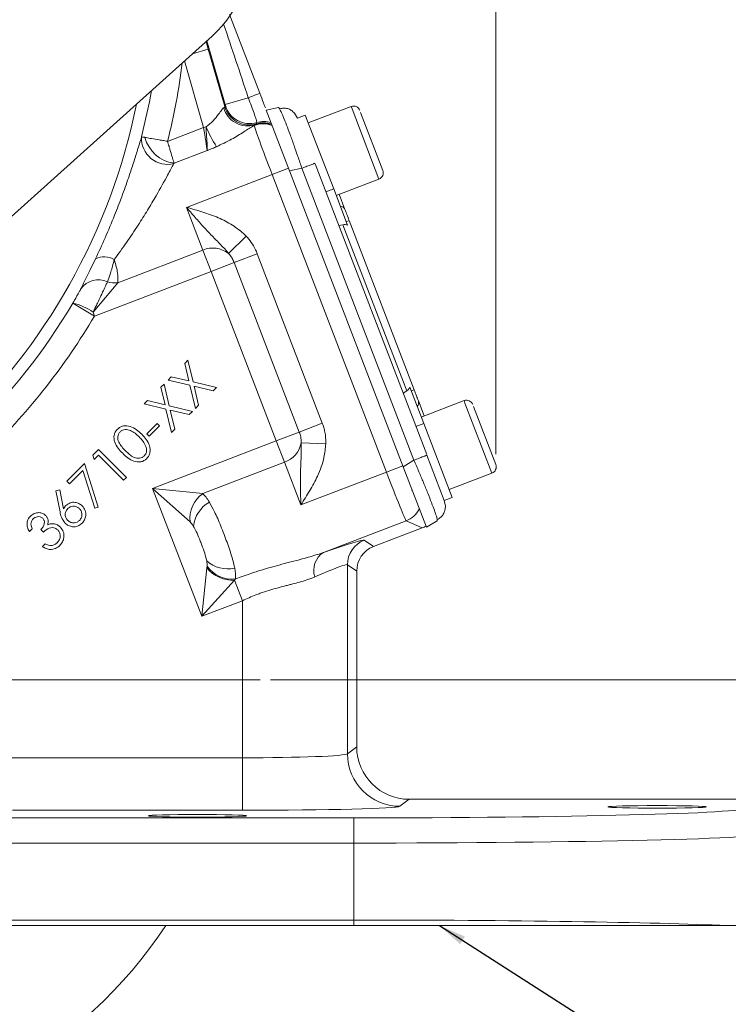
# Model space of a CAD drawing. Header units: inches. Extents: x 0.3 to 33.9, y 0.2 to 21.6.
# Tile 4 of 24: x 8.3 to 11.7, y 4.7 to 9.3. Entities that reach past the tile are written whole.
import ezdxf

# ---------------------------------------------------------------- set-up
doc = ezdxf.new("R2010")
doc.units = ezdxf.units.IN
doc.header["$MEASUREMENT"] = 0
doc.layers.add('SLD-0', color=7, linetype='Continuous', lineweight=15)
doc.styles.add('SLDTEXTSTYLE0', font='TXT', dxfattribs={"width": 0.75})
doc.dimstyles.new('SLDDIMSTYLE0', dxfattribs={"dimtxt": 0.25, "dimasz": 0.13, "dimexe": 0, "dimexo": 0.0625, "dimgap": 0.0625, "dimtad": 0, "dimtih": 1, "dimtoh": 1, "dimrnd": 1e-09, "dimzin": 12, "dimdsep": 46, "dimtxsty": 'SLDTEXTSTYLE0', "dimsah": 1, "dimcen": 0.09, "dimadec": 0, "dimazin": 3, "dimtfac": 1, "dimtofl": 0, "dimtmove": 0, "dimatfit": 3, "dimfxl": 1, "dimfrac": 2, "dimtolj": 1, "dimtzin": 12, "dimarcsym": 0})
doc.dimstyles.new('SLDDIMSTYLE1', dxfattribs={"dimtxt": 0.25, "dimasz": 0.13, "dimexe": 0, "dimexo": 0.0625, "dimgap": 0.0625, "dimtad": 0, "dimtih": 1, "dimtoh": 1, "dimrnd": 1e-09, "dimzin": 12, "dimdsep": 46, "dimtxsty": 'SLDTEXTSTYLE0', "dimsah": 1, "dimcen": 0.09, "dimadec": 0, "dimazin": 3, "dimtfac": 1, "dimtmove": 0, "dimatfit": 0, "dimfxl": 1, "dimfrac": 2, "dimtolj": 1, "dimtzin": 12, "dimarcsym": 0})
doc.dimstyles.new('SLDDIMSTYLE2', dxfattribs={"dimtxt": 0, "dimasz": 0.13, "dimexe": 0, "dimexo": 0.0625, "dimgap": 0, "dimtad": 0, "dimtih": 1, "dimtoh": 1, "dimdec": 0, "dimrnd": 1e-09, "dimzin": 0, "dimdsep": 46, "dimtxsty": 'Standard', "dimsah": 1, "dimcen": 0.09, "dimadec": 0, "dimazin": 0, "dimtfac": 0.13, "dimtdec": 0, "dimtofl": 0, "dimtmove": 0, "dimatfit": 3, "dimfxl": 1, "dimfrac": 2, "dimtolj": 1, "dimtzin": 0, "dimarcsym": 0})

# ---------------------------------------------------------------- blocks, each defined once
blk = doc.blocks.new('_D_1')
at = {"layer": 'SLD-0'}
for p, q in [((10.5999, 7.2701), (10.5999, 14.5406)), ((11.9647, 5.5562), (11.9647, 14.5406)), ((10.8956, 14.4524), (10.8448, 14.4524)), ((10.8448, 14.4524), (10.8448, 14.0555)), ((11.669, 14.4524), (11.7198, 14.4524)), ((11.7198, 14.4524), (11.7198, 14.0555)), ((10.5999, 14.4156), (10.3499, 14.4156)), ((11.9647, 14.4156), (12.2147, 14.4156)), ((10.8448, 14.0555), (10.8956, 14.0555)), ((11.7198, 14.0555), (11.669, 14.0555))]:
    blk.add_line(p, q, dxfattribs=at)
for points in [[(10.5999, 14.4156), (10.4699, 14.4356), (10.4699, 14.3956)], [(11.9647, 14.4156), (12.0947, 14.3956), (12.0947, 14.4356)]]:
    blk.add_solid(points, dxfattribs=at)
at = {"layer": 'SLD-0', "char_height": 0.25, "attachment_point": 1, "style": 'SLDTEXTSTYLE0'}
for s, insert in [('1.36', (10.8575, 14.8254, -1.8466)), ('34.7', (10.959, 14.3778, -1.8466))]:
    blk.add_mtext(s, dxfattribs=dict(at, insert=insert))
blk = doc.blocks.new('_D_2')
at = {"layer": 'SLD-0'}
for p, q in [((7.2431, 8.4799), (7.2431, 14.5406)), ((10.5999, 7.2701), (10.5999, 14.5406)), ((8.5347, 14.4524), (8.4839, 14.4524)), ((8.4839, 14.4524), (8.4839, 14.0555)), ((9.3082, 14.4524), (9.359, 14.4524)), ((9.359, 14.4524), (9.359, 14.0555)), ((7.2431, 14.4156), (8.3951, 14.4156)), ((10.5999, 14.4156), (9.4478, 14.4156)), ((8.4839, 14.0555), (8.5347, 14.0555)), ((9.359, 14.0555), (9.3082, 14.0555))]:
    blk.add_line(p, q, dxfattribs=at)
for points in [[(7.2431, 14.4156), (7.3731, 14.3956), (7.3731, 14.4356)], [(10.5999, 14.4156), (10.4699, 14.4356), (10.4699, 14.3956)]]:
    blk.add_solid(points, dxfattribs=at)
at = {"layer": 'SLD-0', "char_height": 0.25, "attachment_point": 1, "style": 'SLDTEXTSTYLE0'}
for s, insert in [('3.36', (8.4966, 14.8254, -1.8466)), ('85.3', (8.5982, 14.3778, -1.8466))]:
    blk.add_mtext(s, dxfattribs=dict(at, insert=insert))
blk = doc.blocks.new('_D_4')
at = {"layer": 'SLD-0'}
for p, q in [((13.3033, 6.1949), (13.3033, 6.4449)), ((9.5281, 6.1949), (13.4283, 6.1949)), ((12.9166, 5.6467), (12.8658, 5.6467)), ((12.8658, 5.6467), (12.8658, 5.2499)), ((13.69, 5.6467), (13.7408, 5.6467)), ((13.7408, 5.6467), (13.7408, 5.2499)), ((12.8658, 5.2499), (12.9166, 5.2499)), ((13.7408, 5.2499), (13.69, 5.2499)), ((11.9741, 5.0249), (13.4283, 5.0249)), ((13.3033, 5.0249), (13.3033, 4.7749))]:
    blk.add_line(p, q, dxfattribs=at)
for points in [[(13.3033, 6.1949), (13.3233, 6.3249), (13.2833, 6.3249)], [(13.3033, 5.0249), (13.2833, 4.8949), (13.3233, 4.8949)]]:
    blk.add_solid(points, dxfattribs=at)
at = {"layer": 'SLD-0', "char_height": 0.25, "attachment_point": 1, "style": 'SLDTEXTSTYLE0'}
for s, insert in [('1.17', (12.8785, 6.0198, -1.8466)), ('29.7', (12.98, 5.5721, -1.8466))]:
    blk.add_mtext(s, dxfattribs=dict(at, insert=insert))
blk = doc.blocks.new('_D_5')
at = {"layer": 'SLD-0'}
for p, q in [((8.5132, 9.5245), (13.4283, 9.5245)), ((13.3033, 9.5245), (13.3033, 8.2706)), ((12.9166, 7.8965), (12.8658, 7.8965)), ((12.8658, 7.8965), (12.8658, 7.4997)), ((13.69, 7.8965), (13.7408, 7.8965)), ((13.7408, 7.8965), (13.7408, 7.4997)), ((12.8658, 7.4997), (12.9166, 7.4997)), ((13.7408, 7.4997), (13.69, 7.4997)), ((13.3033, 6.1949), (13.3033, 7.4489)), ((9.5281, 6.1949), (13.4283, 6.1949))]:
    blk.add_line(p, q, dxfattribs=at)
for points in [[(13.3033, 9.5245), (13.2833, 9.3945), (13.3233, 9.3945)], [(13.3033, 6.1949), (13.3233, 6.3249), (13.2833, 6.3249)]]:
    blk.add_solid(points, dxfattribs=at)
at = {"layer": 'SLD-0', "char_height": 0.25, "attachment_point": 1, "style": 'SLDTEXTSTYLE0'}
for s, insert in [('3.33', (12.8785, 8.2696, -1.8466)), ('84.6', (12.98, 7.8219, -1.8466))]:
    blk.add_mtext(s, dxfattribs=dict(at, insert=insert))
blk = doc.blocks.new('SW_CENTERMARKSYMBOL_1')
at = {"layer": 'SLD-0', "color": 0}
for p, q in [((0, 0.2), (0, 2.235)), ((0, 0), (0, 0.1)), ((-0.2, 0), (-2.235, 0)), ((0, 0), (-0.1, 0)), ((0, 0), (0, -0.1)), ((0, 0), (0.1, 0)), ((0.2, 0), (2.235, 0)), ((0, -0.2), (0, -2.235))]:
    blk.add_line(p, q, dxfattribs=at)

msp = doc.modelspace()

# ---------------------------------------------------------------- linework, layer by layer
at = {"color": 7, "linetype": 'Continuous', "lineweight": 15}
for p, q in [((9.3328, 9.3628), (9.4769, 8.9875)), ((9.2495, 9.2597), (7.5816, 7.759)), ((9.2318, 9.1973), (9.3103, 8.9238)), ((9.3121, 8.9348), (9.4223, 8.9664)), ((9.3103, 8.9238), (9.3133, 8.93)), ((9.3133, 8.93), (9.3121, 8.9348)), ((9.5075, 8.9077), (9.5662, 8.9192)), ((9.5075, 8.9077), (9.6183, 8.619)), ((9.9113, 8.9246), (9.7078, 8.8464)), ((9.6421, 8.8927), (9.6561, 8.8694)), ((9.6935, 8.8838), (9.6561, 8.8695)), ((9.6935, 8.8838), (9.8286, 8.5318)), ((9.9563, 8.8967), (10.0623, 8.6205)), ((9.0378, 8.7587), (9.2088, 8.8244)), ((9.2212, 8.8279), (9.2088, 8.8244)), ((9.4505, 8.8345), (9.4539, 8.8368)), ((9.4539, 8.8368), (9.4601, 8.842)), ((9.2259, 8.7144), (9.069, 8.6542)), ((9.5359, 8.6005), (9.614, 8.6305)), ((9.6771, 8.6305), (9.6183, 8.619)), ((9.6771, 8.6305), (10.2106, 7.2406)), ((9.74, 8.651), (10.2711, 7.2674)), ((9.5359, 8.6005), (9.1285, 8.4441)), ((10.0796, 7.1841), (9.5359, 8.6005)), ((9.6183, 8.619), (10.1593, 7.2098)), ((9.8404, 8.501), (10.0439, 8.5791)), ((9.8286, 8.5318), (9.7912, 8.5175)), ((9.8286, 8.5318), (9.8947, 8.3595)), ((9.8544, 8.5064), (9.8821, 8.4344)), ((9.2064, 8.2411), (9.1285, 8.4441)), ((9.8524, 8.3582), (9.8727, 8.3618)), ((9.8727, 8.3618), (10.1762, 7.5712)), ((9.8883, 8.3761), (9.9023, 8.3815)), ((9.9023, 8.3815), (10.2114, 7.5764)), ((9.3276, 8.2254), (9.4114, 8.3072)), ((8.801, 8.0855), (9.2064, 8.2411)), ((9.2454, 8.1396), (9.2064, 8.2411)), ((9.355, 8.1817), (9.4645, 8.2237)), ((9.4645, 8.2237), (9.7744, 7.4164)), ((9.355, 8.1817), (9.2454, 8.1396)), ((9.6649, 7.3743), (9.355, 8.1817)), ((9.2454, 8.1396), (8.6898, 7.9263)), ((9.5553, 7.3323), (9.2454, 8.1396)), ((8.801, 8.0855), (8.6836, 7.9453)), ((8.5867, 7.9875), (8.5873, 7.9885)), ((8.5867, 7.9875), (8.6898, 7.9263)), ((8.6836, 7.9453), (8.6898, 7.9263)), ((9.1196, 7.7017), (9.135, 7.7171)), ((9.1394, 7.6177), (9.1196, 7.7017)), ((9.135, 7.7171), (9.1599, 7.613)), ((9.006, 7.5881), (9.0213, 7.6034)), ((9.0213, 7.6034), (9.0462, 7.4993)), ((9.0402, 7.6223), (9.0557, 7.6378)), ((9.1442, 7.5973), (9.0402, 7.6223)), ((9.0557, 7.6378), (9.1394, 7.6177)), ((9.1703, 7.4864), (9.1442, 7.5973)), ((9.1599, 7.613), (9.2706, 7.5867)), ((9.0258, 7.504), (9.006, 7.5881)), ((9.2551, 7.5712), (9.1648, 7.5924)), ((9.1648, 7.5924), (9.1858, 7.5019)), ((9.2706, 7.5867), (9.2551, 7.5712)), ((10.1587, 7.5603), (10.1762, 7.5712)), ((10.191, 7.5876), (10.2572, 7.4153)), ((10.2114, 7.5764), (10.1974, 7.571)), ((8.9265, 7.5086), (8.942, 7.5241)), ((9.0305, 7.4836), (8.9265, 7.5086)), ((8.942, 7.5241), (9.0258, 7.504)), ((9.1858, 7.5019), (9.1703, 7.4864)), ((10.2317, 7.5235), (10.2594, 7.4515)), ((10.4489, 7.5242), (10.2453, 7.4461)), ((9.0566, 7.3727), (9.0305, 7.4836)), ((9.0462, 7.4993), (9.1569, 7.473)), ((9.1414, 7.4575), (9.0511, 7.4787)), ((9.0511, 7.4787), (9.0721, 7.3882)), ((9.1569, 7.473), (9.1414, 7.4575)), ((10.4939, 7.4963), (10.5999, 7.2201)), ((8.9387, 7.3658), (8.9885, 7.4156)), ((8.9885, 7.4156), (8.9995, 7.4046)), ((9.6649, 7.3743), (9.7744, 7.4164)), ((10.2572, 7.4153), (10.2198, 7.4009)), ((10.2572, 7.4153), (10.3923, 7.0633)), ((8.9497, 7.3548), (8.9387, 7.3658)), ((8.9995, 7.4046), (8.9497, 7.3548)), ((9.0721, 7.3882), (9.0566, 7.3727)), ((9.6649, 7.3743), (9.5553, 7.3323)), ((8.9671, 7.1065), (9.5553, 7.3323)), ((9.5943, 7.2308), (9.5553, 7.3323)), ((9.6739, 7.3235), (9.7909, 7.3188)), ((8.6829, 7.265), (8.7091, 7.2912)), ((8.7091, 7.2912), (8.842, 7.1582)), ((8.5586, 7.1407), (8.6429, 7.225)), ((8.6429, 7.225), (8.7081, 7.0176)), ((8.688, 7.244), (8.6829, 7.265)), ((8.7089, 7.2649), (8.688, 7.244)), ((8.8288, 7.145), (8.7089, 7.2649)), ((9.5943, 7.2308), (9.2051, 7.0814)), ((9.6722, 7.0277), (9.5943, 7.2308)), ((10.1593, 7.2098), (10.2106, 7.2406)), ((10.2723, 7.2643), (10.3549, 7.049)), ((8.6349, 7.1919), (8.5712, 7.1281)), ((8.6916, 7.0122), (8.6349, 7.1919)), ((9.6722, 7.0277), (10.0796, 7.1841)), ((10.0796, 7.1841), (10.1577, 7.2141)), ((10.2701, 6.9211), (10.1593, 7.2098)), ((10.3779, 7.1007), (10.5815, 7.1788)), ((8.5712, 7.1281), (8.5586, 7.1407)), ((8.842, 7.1582), (8.8288, 7.145)), ((8.5065, 7.0953), (8.5246, 7.0991)), ((8.5264, 6.9948), (8.5065, 7.0953)), ((8.5246, 7.0991), (8.5431, 7.0088)), ((9.145, 6.9465), (8.9671, 7.1065)), ((9.2009, 6.4974), (8.9671, 7.1065)), ((8.9671, 7.1065), (9.2051, 7.0814)), ((10.1995, 7.0964), (10.2024, 7.0975)), ((10.3549, 7.049), (10.3923, 7.0633)), ((10.3549, 7.049), (10.3601, 7.0223)), ((8.7081, 7.0176), (8.6916, 7.0122)), ((10.1732, 6.9524), (9.7798, 6.8014)), ((10.2499, 6.9183), (10.1732, 6.9524)), ((10.2701, 6.9211), (10.3214, 6.9519)), ((10.3213, 6.9582), (10.3214, 6.9519)), ((8.394, 6.9144), (8.3804, 6.9008)), ((8.4474, 6.8988), (8.4352, 6.9109)), ((10.0182, 6.8294), (10.2499, 6.9183)), ((9.974, 6.8598), (10.0182, 6.8294)), ((8.4425, 6.8299), (8.4555, 6.8429)), ((9.2009, 6.4974), (9.2253, 6.7284)), ((9.2253, 6.7284), (9.2261, 6.7354)), ((9.8938, 6.7432), (9.8938, 5.8429)), ((9.9381, 6.7128), (9.8938, 6.7432)), ((9.9381, 5.876), (9.9381, 6.7128)), ((9.3563, 6.6701), (9.2009, 6.4974)), ((9.3609, 6.6753), (9.3563, 6.6701)), ((9.3563, 6.6701), (9.3941, 6.5716)), ((9.3941, 6.5716), (9.2009, 6.4974)), ((9.3941, 5.8239), (9.3941, 6.5716)), ((9.8938, 5.8429), (9.9381, 5.876)), ((8.1886, 5.8239), (9.3941, 5.8239)), ((9.3941, 5.8239), (9.3941, 5.574)), ((10.188, 5.6262), (10.1436, 5.5929)), ((10.188, 5.6262), (11.8448, 5.6262)), ((4.5714, 5.5376), (9.9247, 5.5376)), ((9.3941, 5.574), (8.3001, 5.574)), ((9.9247, 5.4176), (9.9247, 5.5376)), ((9.9247, 5.4176), (4.5714, 5.4176)), ((9.9247, 5.0514), (9.9247, 5.4176)), ((4.5714, 5.0514), (9.9247, 5.0514)), ((9.9247, 5.0249), (4.5714, 5.0249)), ((9.9247, 5.0249), (9.9247, 5.0514)), ((11.9241, 5.0249), (11.6988, 5.0249))]:
    msp.add_line(p, q, dxfattribs=at)
at = {"color": 8, "linetype": 'Continuous', "lineweight": 15}
for p, q in [((9.3121, 8.9348), (9.2252, 9.2379)), ((9.2318, 9.1973), (9.1559, 9.1755)), ((9.2212, 9.2342), (9.2318, 9.1973)), ((9.2088, 8.8244), (9.1179, 9.1413)), ((9.9157, 8.9131), (9.9113, 8.9246)), ((10.0439, 8.5791), (9.9157, 8.9131)), ((10.4533, 7.5127), (10.4489, 7.5242)), ((10.5815, 7.1788), (10.4533, 7.5127))]:
    msp.add_line(p, q, dxfattribs=at)
at = {"color": 8, "linetype": 'Continuous', "lineweight": 15, "flags": 128}
msp.add_lwpolyline([(8.9142, 8.7795), (8.9519, 8.9471), (8.9619, 9.001)], dxfattribs=at)
at = {"color": 7, "linetype": 'Continuous', "lineweight": 15}
for centre, radius, start, end in [((8.8749, 9.676), 0.56, 311.98, 7.9784), ((0.0139, 33.4588), 26.2373, 291.01358, 291.14151), ((9.4198, 8.9511), 0.1193, 195.7986, 286.6086), ((9.4257, 8.9571), 0.1201, 196.0923, 286.6454), ((9.4287, 8.9632), 0.1201, 196.0923, 286.5435), ((9.9228, 8.8947), 0.032, 21, 111), ((9.8549, 9.0992), 0.6893, 203.1777, 212.0691), ((9.4933, 8.7218), 0.1205, 69.4844, 110.8186), ((9.4933, 8.7233), 0.1201, 69.6509, 109.1429), ((9.4945, 8.727), 0.1201, 71.1323, 106.6575), ((9.4972, 8.733), 0.1201, 73.9766, 106.5561), ((9.0377, 8.7727), 0.1236, 176.8731, 284.0432), ((9.0916, 8.8192), 0.1665, 194.539, 262.1895), ((10.0324, 8.609), 0.032, 291, 21), ((9.8571, 8.4229), 0.0274, 24.5917, 84.2084), ((9.2534, 8.1277), 0.1227, 52.7651, 112.5007), ((8.7359, 8.1161), 0.0929, 58.7294, 116.0355), ((8.7096, 7.9938), 0.1053, 66.3812, 143.1577), ((8.7873, 8.2006), 0.116, 252.1577, 276.7772), ((5.9931, 9.5245), 3.0148, 314.4564, 329.3474), ((8.5218, 7.7136), 0.2826, 55.0682, 76.6024), ((5.9931, 9.5245), 3.1348, 314.4564, 329.3474), ((10.2055, 7.5153), 0.0274, 317.7916, 17.4083), ((10.4603, 7.4943), 0.032, 21, 111), ((9.5533, 7.3464), 0.1227, 289.4993, 349.2349), ((10.57, 7.2087), 0.032, 291, 21), ((9.2907, 6.9624), 0.1465, 125.7516, 186.2484), ((9.3093, 6.9111), 0.1486, 119.1568, 174.4776), ((10.13, 7.0645), 0.1201, 291.0772, 332.4058), ((10.0189, 6.7431), 0.1251, 111.0522, 179.9478), ((9.8356, 6.716), 0.102, 123.1526, 197.8184), ((9.3245, 6.8716), 0.1486, 227.5224, 282.8432), ((9.3458, 6.8228), 0.153, 218.0725, 273.9275), ((9.345, 6.821), 0.1465, 215.7486, 276.2473), ((10.1439, 5.8431), 0.2501, 180.0536, 269.9311), ((7.2431, 6.1949), 2.135, 270.2747, 326.7694)]:
    msp.add_arc(centre, radius, start, end, dxfattribs=at)
at = {"color": 8, "linetype": 'Continuous', "lineweight": 15}
for radius, start, end in [(3.1396, 345.8817, 352.8264), (2.9561, 207.4357, 348.5212)]:
    msp.add_arc((5.9931, 9.5245), radius, start, end, dxfattribs=at)
msp.add_ellipse((9.4876, 8.758), major_axis=(-0.8719, 2.6055), ratio=0.001529, start_param=4.791942, end_param=4.92814, dxfattribs=at)
at = {"color": 7, "linetype": 'Continuous', "lineweight": 15}
for centre, major_axis, ratio, start_param, end_param in [((9.196, 8.869), (0.1142, 0.0552), 0.066735, 5.948058, 6.236783), ((9.2006, 8.8212), (-0.0243, 0.1246), 0.068016, 3.669468, 4.724347), ((9.5401, 8.6021), (-0.0896, 0.2334), 0.018159, 0.088281, 1.570796), ((9.2942, 8.6933), (1.6238, 3.4426), 0.022792, 4.766336, 4.768116), ((9.8821, 8.317), (-0.0164, 0.0428), 0.916331, 5.584963, 6.108652), ((10.1532, 7.6107), (-0.0164, 0.0428), 0.916331, 3.316126, 3.839815), ((10.0838, 7.1857), (-0.0896, 0.2334), 0.018159, 1.570796, 3.106686), ((10.2067, 7.0304), (0.1098, -0.0489), 0.998783, 5.498396, 5.665141), ((9.3493, 6.6192), (0.625, 0.2402), 0.032596, 0.022379, 0.79842), ((10.0631, 6.7127), (0.1031, -0.0709), 0.999103, 2.539873, 3.743313), ((9.3941, 6.5026), (0.4999, 0.2403), 0.037993, 0.016646, 0.792686), ((10.1882, 5.8763), (-0.2002, -0.1501), 0.999049, 5.640226, 7.210109), ((9.3941, 5.8435), (0.5, 0), 0.039279, 4.712389, 6.248279), ((9.3941, 5.5936), (0.75, 0), 0.026186, 4.712389, 6.248279), ((9.9247, 5.5868), (1.88, 0), 0.026186, 4.712389, 6.257005), ((9.9247, 5.4669), (2, 0), 0.024615, 4.712389, 6.257005), ((9.9247, 5.0022), (2, 0), 0.024615, 0.479944, 1.570796)]:
    msp.add_ellipse(centre, major_axis=major_axis, ratio=ratio, start_param=start_param, end_param=end_param, dxfattribs=at)
for centre in [(11.3681, 5.5902), (9.1801, 5.5476)]:
    msp.add_ellipse(centre, major_axis=(0.2344, 0), ratio=0.026186, dxfattribs=at)
for points, knots in [([(9.4629, 8.8481), (9.4629, 8.8491), (9.4628, 8.8515), (9.4588, 8.8649), (9.4513, 8.8873), (9.441, 8.9164), (9.4301, 8.9459), (9.4237, 8.9627), (9.4223, 8.9664)], [0, 0, 0, 0, 0.143666, 0.362558, 0.499578, 0.718486, 0.937392, 1, 1, 1, 1]), ([(9.4769, 8.9875), (9.483, 8.9717), (9.4926, 8.9467), (9.5006, 8.9258), (9.5035, 8.9181)], [0, 0, 0, 0, 0.634389, 1, 1, 1, 1]), ([(9.2212, 8.8279), (9.233, 8.837), (9.257, 8.8556), (9.2794, 8.8865), (9.2931, 8.9053), (9.3007, 8.9148), (9.3035, 8.9172), (9.3051, 8.9186)], [0, 0, 0, 0, 0.287489, 0.585556, 0.818707, 0.895758, 1, 1, 1, 1]), ([(9.5662, 8.9192), (9.5671, 8.9191), (9.5681, 8.9191), (9.5709, 8.9135), (9.5711, 8.9131)], [0, 0, 0, 0, 0.929331, 1, 1, 1, 1]), ([(9.6422, 8.8927), (9.6373, 8.8976), (9.6274, 8.9074), (9.6092, 8.9153), (9.59, 8.9182), (9.5773, 8.9151), (9.571, 8.9135)], [0, 0, 0, 0, 0.24674, 0.496303, 0.747818, 1, 1, 1, 1]), ([(9.2259, 8.7144), (9.2259, 8.7145), (9.2259, 8.7149), (9.2261, 8.7175), (9.2264, 8.7232), (9.2264, 8.7396), (9.2249, 8.7698), (9.2222, 8.8043), (9.2214, 8.8239), (9.2212, 8.8279)], [0, 0, 0, 0, 0.0040592, 0.0146748, 0.1064973, 0.2213194, 0.565606, 0.9113159, 1, 1, 1, 1]), ([(9.4505, 8.8345), (9.4492, 8.8338), (9.4361, 8.8264), (9.4016, 8.8041), (9.342, 8.7668), (9.2951, 8.7447), (9.2707, 8.7332)], [0, 0, 0, 0, 0.032981, 0.337416, 0.655229, 1, 1, 1, 1]), ([(8.6952, 8.1995), (8.7105, 8.2325), (8.7416, 8.2994), (8.7837, 8.4), (8.8208, 8.4962), (8.8499, 8.5781), (8.8739, 8.6501), (8.8959, 8.7197), (8.9075, 8.7575), (8.9142, 8.7795)], [0, 0, 0, 0, 0.166275, 0.337727, 0.47723, 0.620695, 0.730528, 0.843328, 1, 1, 1, 1]), ([(8.9142, 8.7795), (8.9165, 8.7794), (8.9193, 8.7793), (8.9286, 8.7777), (8.9304, 8.7774)], [0, 0, 0, 0, 0.809719, 1, 1, 1, 1]), ([(9.0378, 8.7587), (9.0377, 8.7587), (9.0335, 8.7595), (9.0253, 8.7609), (9.0122, 8.7631), (8.9899, 8.767), (8.9703, 8.7704), (8.9472, 8.7744), (8.938, 8.776), (8.9304, 8.7774)], [0, 0, 0, 0, 0.003431, 0.096774, 0.189235, 0.309144, 0.628419, 0.693583, 1, 1, 1, 1]), ([(9.0378, 8.7587), (9.0379, 8.7586), (9.0391, 8.7545), (9.0415, 8.7465), (9.0452, 8.7338), (9.0517, 8.7122), (9.0574, 8.6931), (9.0641, 8.6706), (9.0668, 8.6616), (9.069, 8.6542)], [0, 0, 0, 0, 0.00343, 0.09677, 0.189228, 0.308603, 0.627922, 0.693581, 1, 1, 1, 1]), ([(9.2707, 8.7332), (9.2691, 8.7325), (9.2609, 8.729), (9.2473, 8.7233), (9.2342, 8.7179), (9.2274, 8.7151), (9.2261, 8.7145), (9.2259, 8.7144)], [0, 0, 0, 0, 0.113147, 0.55018, 0.907441, 0.987255, 1, 1, 1, 1]), ([(9.0677, 8.6528), (9.0583, 8.6352), (9.0349, 8.5912), (8.9908, 8.5116), (8.9426, 8.4306), (8.8954, 8.3555), (8.8423, 8.2759), (8.8036, 8.2224), (8.7841, 8.1954)], [0, 0, 0, 0, 0.14188, 0.356834, 0.500225, 0.646485, 0.821608, 1, 1, 1, 1]), ([(9.069, 8.6542), (9.0688, 8.6541), (9.0683, 8.6536), (9.0679, 8.6531), (9.0677, 8.6528)], [0, 0, 0, 0, 0.209807, 1, 1, 1, 1]), ([(9.3276, 8.2254), (9.3265, 8.2268), (9.313, 8.2434), (9.2852, 8.2725), (9.245, 8.3131), (9.2049, 8.356), (9.1722, 8.3931), (9.1469, 8.4226), (9.1348, 8.4368), (9.1286, 8.444), (9.1285, 8.4441)], [0, 0, 0, 0, 0.018884, 0.222566, 0.426572, 0.622638, 0.821645, 0.909559, 0.997923, 1, 1, 1, 1]), ([(9.1285, 8.4441), (9.1287, 8.4441), (9.1417, 8.4405), (9.1674, 8.4334), (9.218, 8.4185), (9.2792, 8.3969), (9.3474, 8.3615), (9.3899, 8.329), (9.4095, 8.3092), (9.4114, 8.3072)], [0, 0, 0, 0, 0.001933, 0.126805, 0.251622, 0.499636, 0.737052, 0.973799, 1, 1, 1, 1]), ([(9.4114, 8.3072), (9.4136, 8.3049), (9.4248, 8.2931), (9.4427, 8.2694), (9.4569, 8.2428), (9.4632, 8.227), (9.4645, 8.2237)], [0, 0, 0, 0, 0.096516, 0.48907, 0.892319, 1, 1, 1, 1]), ([(9.355, 8.1817), (9.3542, 8.1835), (9.351, 8.1916), (9.3438, 8.2056), (9.3346, 8.218), (9.3287, 8.2243), (9.3276, 8.2254)], [0, 0, 0, 0, 0.112407, 0.504421, 0.906519, 1, 1, 1, 1]), ([(8.6254, 8.0569), (8.627, 8.0602), (8.6357, 8.0776), (8.651, 8.1085), (8.6732, 8.1537), (8.6878, 8.1841), (8.6952, 8.1995)], [0, 0, 0, 0, 0.086595, 0.463628, 0.727497, 1, 1, 1, 1]), ([(8.7841, 8.1954), (8.7787, 8.175), (8.7688, 8.138), (8.7593, 8.1068), (8.753, 8.093), (8.7518, 8.0902)], [0, 0, 0, 0, 0.4989982, 0.8991083, 1, 1, 1, 1]), ([(8.7841, 8.1954), (8.7845, 8.1944), (8.7915, 8.1717), (8.8029, 8.13), (8.8016, 8.1002), (8.801, 8.0855)], [0, 0, 0, 0, 0.023642, 0.518923, 1, 1, 1, 1]), ([(8.7518, 8.0902), (8.7495, 8.0851), (8.7448, 8.0747), (8.7345, 8.0523), (8.7211, 8.0236), (8.7068, 7.9934), (8.6942, 7.9671), (8.6871, 7.9526), (8.6836, 7.9453)], [0, 0, 0, 0, 0.139021, 0.28194, 0.503159, 0.730336, 0.864786, 1, 1, 1, 1]), ([(8.5873, 7.9885), (8.5878, 7.9894), (8.5904, 7.9938), (8.6012, 8.0124), (8.6136, 8.0347), (8.623, 8.0522), (8.625, 8.0563), (8.6254, 8.0569)], [0, 0, 0, 0, 0.033201, 0.184022, 0.765509, 0.963391, 1, 1, 1, 1]), ([(9.7744, 7.4164), (9.7769, 7.4096), (9.7818, 7.3958), (9.7873, 7.3726), (9.791, 7.3469), (9.7909, 7.3282), (9.7909, 7.3188)], [0, 0, 0, 0, 0.218332, 0.438286, 0.71723, 1, 1, 1, 1]), ([(8.8244, 7.2734), (8.8168, 7.2814), (8.8017, 7.2973), (8.7845, 7.3258), (8.7813, 7.3542), (8.7885, 7.3754), (8.7956, 7.3838), (8.7992, 7.388)], [0, 0, 0, 0, 0.251084, 0.501201, 0.749605, 0.874788, 1, 1, 1, 1]), ([(8.7992, 7.388), (8.8034, 7.3916), (8.8119, 7.3988), (8.8331, 7.4062), (8.8617, 7.4033), (8.891, 7.387), (8.9071, 7.3718), (8.9152, 7.3642)], [0, 0, 0, 0, 0.125197, 0.25039, 0.498891, 0.749035, 1, 1, 1, 1]), ([(8.8123, 7.3758), (8.8096, 7.3724), (8.8041, 7.3655), (8.7998, 7.3483), (8.8042, 7.3262), (8.8192, 7.3046), (8.8312, 7.292), (8.8373, 7.2858)], [0, 0, 0, 0, 0.125039, 0.250241, 0.498608, 0.748933, 1, 1, 1, 1]), ([(8.903, 7.3515), (8.89, 7.3634), (8.8707, 7.3813), (8.8399, 7.3882), (8.8226, 7.3839), (8.8158, 7.3785), (8.8123, 7.3758)], [0, 0, 0, 0, 0.5002667, 0.7492815, 0.8747486, 1, 1, 1, 1]), ([(8.9152, 7.3642), (8.9228, 7.3562), (8.938, 7.3401), (8.9543, 7.3107), (8.957, 7.2822), (8.9497, 7.261), (8.9425, 7.2525), (8.9389, 7.2483)], [0, 0, 0, 0, 0.250977, 0.5011, 0.749604, 0.874805, 1, 1, 1, 1]), ([(9.6739, 7.3235), (9.6739, 7.3282), (9.6739, 7.3378), (9.6718, 7.3511), (9.6688, 7.3633), (9.6662, 7.3706), (9.6649, 7.3743)], [0, 0, 0, 0, 0.273081, 0.550105, 0.774236, 1, 1, 1, 1]), ([(8.9322, 7.3123), (8.9276, 7.3203), (8.9193, 7.3345), (8.908, 7.3463), (8.903, 7.3515)], [0, 0, 0, 0, 0.55962, 1, 1, 1, 1]), ([(9.6722, 7.0277), (9.6722, 7.028), (9.672, 7.0361), (9.6716, 7.0483), (9.6713, 7.0642), (9.671, 7.077), (9.6707, 7.0905), (9.6705, 7.1057), (9.6703, 7.123), (9.6702, 7.1422), (9.6704, 7.1623), (9.6708, 7.1823), (9.6713, 7.2019), (9.672, 7.2213), (9.6729, 7.2404), (9.6737, 7.2595), (9.6744, 7.2796), (9.6746, 7.2972), (9.6744, 7.3122), (9.674, 7.3197), (9.6739, 7.3235)], [0, 0, 0, 0, 0.002076, 0.07834, 0.116607, 0.154911, 0.201177, 0.247503, 0.303199, 0.370472, 0.437886, 0.505652, 0.573506, 0.640662, 0.707849, 0.775068, 0.842289, 0.921087, 0.960531, 1, 1, 1, 1]), ([(9.7909, 7.3188), (9.7887, 7.297), (9.7834, 7.2441), (9.7552, 7.1689), (9.7216, 7.1067), (9.6939, 7.0617), (9.6796, 7.0392), (9.6723, 7.0279), (9.6722, 7.0277)], [0, 0, 0, 0, 0.206019, 0.500319, 0.748356, 0.873184, 0.998067, 1, 1, 1, 1]), ([(8.9389, 7.2483), (8.9347, 7.2447), (8.9263, 7.2376), (8.9052, 7.2304), (8.8768, 7.2337), (8.8482, 7.2507), (8.8323, 7.2658), (8.8244, 7.2734)], [0, 0, 0, 0, 0.125198, 0.250356, 0.49878, 0.748956, 1, 1, 1, 1]), ([(8.8373, 7.2858), (8.8499, 7.2733), (8.8688, 7.2546), (8.8998, 7.2483), (8.9171, 7.2526), (8.9239, 7.2581), (8.9273, 7.2608)], [0, 0, 0, 0, 0.5004147, 0.7492502, 0.8746968, 1, 1, 1, 1]), ([(8.9273, 7.2608), (8.9305, 7.2649), (8.9368, 7.2732), (8.94, 7.2921), (8.9351, 7.3047), (8.9322, 7.3123)], [0, 0, 0, 0, 0.280056, 0.56055, 1, 1, 1, 1]), ([(9.2051, 7.0814), (9.2104, 7.0761), (9.2212, 7.0654), (9.2316, 7.0491), (9.237, 7.0408)], [0, 0, 0, 0, 0.493072, 1, 1, 1, 1]), ([(8.5542, 7.0247), (8.5607, 7.0298), (8.5736, 7.0398), (8.5969, 7.0412), (8.6172, 7.0355), (8.6269, 7.0272), (8.6317, 7.0231)], [0, 0, 0, 0, 0.27937, 0.559054, 0.779411, 1, 1, 1, 1]), ([(9.237, 7.0408), (9.2451, 7.0262), (9.2634, 6.9935), (9.287, 6.9383), (9.3118, 6.8758), (9.335, 6.8114), (9.3511, 6.7581), (9.3563, 6.7324), (9.3575, 6.7268)], [0, 0, 0, 0, 0.171275, 0.384256, 0.500237, 0.720192, 0.938779, 1, 1, 1, 1]), ([(8.3852, 6.974), (8.3911, 6.9787), (8.4029, 6.9882), (8.4241, 6.9923), (8.4437, 6.9888), (8.4531, 6.9815), (8.4578, 6.9778)], [0, 0, 0, 0, 0.27999, 0.559792, 0.780057, 1, 1, 1, 1]), ([(8.5501, 6.9409), (8.5436, 6.95), (8.532, 6.9664), (8.5281, 6.9861), (8.5264, 6.9948)], [0, 0, 0, 0, 0.558198, 1, 1, 1, 1]), ([(8.5431, 7.0088), (8.5449, 7.012), (8.5479, 7.0178), (8.5523, 7.0226), (8.5542, 7.0247)], [0, 0, 0, 0, 0.560021, 1, 1, 1, 1]), ([(8.5627, 7.0099), (8.5591, 7.0053), (8.5518, 6.9961), (8.5504, 6.9793), (8.5539, 6.9646), (8.5599, 6.9575), (8.5628, 6.954)], [0, 0, 0, 0, 0.279575, 0.559383, 0.779633, 1, 1, 1, 1]), ([(8.6187, 7.0099), (8.6141, 7.0135), (8.6049, 7.0208), (8.5881, 7.0223), (8.5733, 7.0188), (8.5663, 7.0129), (8.5627, 7.0099)], [0, 0, 0, 0, 0.279571, 0.559355, 0.779606, 1, 1, 1, 1]), ([(8.6187, 6.954), (8.6223, 6.9586), (8.6296, 6.9678), (8.631, 6.9845), (8.6275, 6.9993), (8.6216, 7.0063), (8.6187, 7.0099)], [0, 0, 0, 0, 0.279558, 0.559314, 0.779572, 1, 1, 1, 1]), ([(8.6317, 7.0231), (8.6372, 7.0163), (8.648, 7.0027), (8.6501, 6.9778), (8.6441, 6.9562), (8.6354, 6.9458), (8.6311, 6.9405)], [0, 0, 0, 0, 0.2796313, 0.5589721, 0.7795035, 1, 1, 1, 1]), ([(10.3214, 6.958), (10.3271, 6.9612), (10.3385, 6.9677), (10.3508, 6.9832), (10.359, 7.0015), (10.3598, 7.0155), (10.3602, 7.0224)], [0, 0, 0, 0, 0.2526516, 0.503903, 0.7531329, 1, 1, 1, 1]), ([(8.3804, 6.9008), (8.3768, 6.9074), (8.3696, 6.9205), (8.3682, 6.9418), (8.3737, 6.9605), (8.3813, 6.9695), (8.3852, 6.974)], [0, 0, 0, 0, 0.28035, 0.559759, 0.779807, 1, 1, 1, 1]), ([(8.3981, 6.961), (8.3951, 6.9574), (8.3891, 6.95), (8.3866, 6.9326), (8.3912, 6.9213), (8.394, 6.9144)], [0, 0, 0, 0, 0.280102, 0.559646, 1, 1, 1, 1]), ([(8.4439, 6.9641), (8.44, 6.9669), (8.4322, 6.9726), (8.4183, 6.9725), (8.4066, 6.9685), (8.4009, 6.9635), (8.3981, 6.961)], [0, 0, 0, 0, 0.2787155, 0.5585575, 0.7791165, 1, 1, 1, 1]), ([(8.4352, 6.9109), (8.4389, 6.9152), (8.4462, 6.9236), (8.452, 6.9383), (8.4519, 6.9534), (8.4465, 6.9605), (8.4439, 6.9641)], [0, 0, 0, 0, 0.280954, 0.561444, 0.780861, 1, 1, 1, 1]), ([(8.4578, 6.9778), (8.4607, 6.9744), (8.4665, 6.9676), (8.4711, 6.9519), (8.4691, 6.9405), (8.4679, 6.9335)], [0, 0, 0, 0, 0.2803484, 0.5604513, 1, 1, 1, 1]), ([(8.4679, 6.9335), (8.4728, 6.9353), (8.4816, 6.9384), (8.4909, 6.938), (8.495, 6.9379)], [0, 0, 0, 0, 0.559801, 1, 1, 1, 1]), ([(8.495, 6.9379), (8.5018, 6.9366), (8.5139, 6.9344), (8.5233, 6.9264), (8.5274, 6.9229)], [0, 0, 0, 0, 0.559483, 1, 1, 1, 1]), ([(8.6311, 6.9405), (8.6244, 6.9353), (8.611, 6.9248), (8.5867, 6.9223), (8.5655, 6.9282), (8.5552, 6.9367), (8.5501, 6.9409)], [0, 0, 0, 0, 0.279696, 0.559058, 0.779541, 1, 1, 1, 1]), ([(8.5628, 6.954), (8.5674, 6.9504), (8.5766, 6.9431), (8.5933, 6.9416), (8.6081, 6.9451), (8.6152, 6.951), (8.6187, 6.954)], [0, 0, 0, 0, 0.279558, 0.559314, 0.779572, 1, 1, 1, 1]), ([(9.1615, 6.9253), (9.1611, 6.9259), (9.1585, 6.9302), (9.1533, 6.938), (9.1478, 6.9436), (9.145, 6.9465)], [0, 0, 0, 0, 0.066747, 0.527545, 1, 1, 1, 1]), ([(8.5154, 6.9087), (8.5116, 6.9117), (8.504, 6.9177), (8.4895, 6.9206), (8.4684, 6.9174), (8.4561, 6.9064), (8.4474, 6.8988)], [0, 0, 0, 0, 0.186649, 0.373504, 0.560266, 1, 1, 1, 1]), ([(8.5124, 6.8477), (8.5166, 6.8526), (8.5249, 6.8623), (8.5279, 6.8804), (8.5249, 6.8969), (8.5186, 6.9048), (8.5154, 6.9087)], [0, 0, 0, 0, 0.280306, 0.559661, 0.779905, 1, 1, 1, 1]), ([(8.5274, 6.9229), (8.5329, 6.9155), (8.5441, 6.9007), (8.5463, 6.8741), (8.5392, 6.8511), (8.5298, 6.8401), (8.5251, 6.8345)], [0, 0, 0, 0, 0.2794334, 0.5588972, 0.7793296, 1, 1, 1, 1]), ([(9.2241, 6.7621), (9.2235, 6.765), (9.2205, 6.7795), (9.2118, 6.8075), (9.2002, 6.8396), (9.1876, 6.8715), (9.176, 6.8991), (9.1658, 6.9176), (9.1615, 6.9253)], [0, 0, 0, 0, 0.054647, 0.26791, 0.499936, 0.623154, 0.841136, 1, 1, 1, 1]), ([(8.4841, 6.834), (8.4901, 6.8352), (8.5008, 6.8372), (8.5088, 6.8445), (8.5124, 6.8477)], [0, 0, 0, 0, 0.558676, 1, 1, 1, 1]), ([(8.5251, 6.8345), (8.5186, 6.829), (8.5054, 6.8181), (8.4811, 6.8141), (8.4596, 6.8193), (8.4482, 6.8263), (8.4425, 6.8299)], [0, 0, 0, 0, 0.279837, 0.55894, 0.779229, 1, 1, 1, 1]), ([(8.4555, 6.8429), (8.4605, 6.8401), (8.4695, 6.8352), (8.4796, 6.8344), (8.4841, 6.834)], [0, 0, 0, 0, 0.560712, 1, 1, 1, 1]), ([(9.3609, 6.6753), (9.3732, 6.6799), (9.3977, 6.689), (9.4386, 6.7031), (9.4835, 6.7174), (9.5325, 6.7317), (9.5814, 6.745), (9.627, 6.757), (9.6689, 6.7679), (9.707, 6.7783), (9.7443, 6.7892), (9.768, 6.7974), (9.7798, 6.8014)], [0, 0, 0, 0, 0.085725, 0.1716113, 0.2837414, 0.396269, 0.5100372, 0.6242488, 0.7174074, 0.8108474, 0.9052312, 1, 1, 1, 1]), ([(9.2261, 6.7354), (9.2262, 6.7395), (9.2266, 6.748), (9.225, 6.7573), (9.2241, 6.7621)], [0, 0, 0, 0, 0.491539, 1, 1, 1, 1]), ([(9.3575, 6.7268), (9.3577, 6.7256), (9.3588, 6.7199), (9.3603, 6.7099), (9.3614, 6.6976), (9.3618, 6.6859), (9.3612, 6.6788), (9.3609, 6.6753)], [0, 0, 0, 0, 0.061733, 0.292747, 0.525136, 0.761826, 1, 1, 1, 1]), ([(9.7385, 6.6848), (9.7261, 6.6799), (9.7033, 6.6708), (9.6676, 6.6604), (9.6392, 6.6529), (9.6162, 6.647), (9.5916, 6.6407), (9.5593, 6.6322), (9.5193, 6.6207), (9.4854, 6.6095), (9.4542, 6.5979), (9.4258, 6.5864), (9.4047, 6.5765), (9.3941, 6.5716)], [0, 0, 0, 0, 0.131707, 0.240657, 0.338537, 0.387708, 0.441237, 0.548888, 0.657888, 0.768314, 0.823907, 0.911809, 1, 1, 1, 1]), ([(11.6988, 5.0249), (11.6593, 5.0249), (11.5831, 5.0249), (11.4411, 5.0249), (11.2854, 5.0249), (11.1123, 5.0249), (10.9241, 5.0249), (10.7236, 5.0249), (10.521, 5.0249), (10.32, 5.0249), (10.1234, 5.0249), (9.9909, 5.0249), (9.9247, 5.0249)], [0, 0, 0, 0, 0.110352, 0.2129324, 0.3158406, 0.4184234, 0.5210578, 0.6240173, 0.7266538, 0.8176942, 0.9089591, 1, 1, 1, 1])]:
    msp.add_open_spline(points, degree=3, knots=knots, dxfattribs=at)
at = {"color": 8, "linetype": 'Continuous', "lineweight": 15}
for points, knots in [([(9.5711, 8.9131), (9.5732, 8.9093), (9.5765, 8.9031), (9.5831, 8.888), (9.5913, 8.8685), (9.6035, 8.8376), (9.6207, 8.7919), (9.6391, 8.7408), (9.6582, 8.6862), (9.6707, 8.6493), (9.6771, 8.6305)], [0, 0, 0, 0, 0.1250238, 0.2006009, 0.2755977, 0.4237583, 0.5719225, 0.7222966, 0.8581113, 1, 1, 1, 1]), ([(10.2106, 7.2406), (10.2184, 7.2223), (10.2339, 7.1865), (10.2523, 7.1425), (10.2662, 7.1087), (10.2797, 7.0752), (10.2945, 7.0375), (10.3086, 6.9999), (10.3172, 6.974), (10.3214, 6.9603), (10.3213, 6.9582), (10.3213, 6.9582)], [0, 0, 0, 0, 0.139643, 0.273304, 0.347684, 0.421493, 0.567307, 0.713124, 0.861116, 0.99478, 1, 1, 1, 1])]:
    msp.add_open_spline(points, degree=3, knots=knots, dxfattribs=at)
at = {"color": 7, "linetype": 'Continuous', "lineweight": 15}
for points in [[(9.7388, 8.6542), (9.7379, 8.6538), (9.7361, 8.6531), (9.7223, 8.6478), (9.7023, 8.6401), (9.6855, 8.6337), (9.6771, 8.6305)], [(9.9023, 8.3815), (9.8985, 8.3914), (9.8909, 8.4112), (9.885, 8.4266), (9.8821, 8.4344)], [(10.2317, 7.5235), (10.2287, 7.5312), (10.2228, 7.5467), (10.2152, 7.5665), (10.2114, 7.5764)], [(10.2106, 7.2406), (10.219, 7.2438), (10.2358, 7.2503), (10.2558, 7.258), (10.2696, 7.2633), (10.2714, 7.2639), (10.2723, 7.2643)]]:
    msp.add_open_spline(points, degree=3, dxfattribs=at)

# ---------------------------------------------------------------- block references
at = {"layer": 'SLD-0'}
msp.add_blockref('SW_CENTERMARKSYMBOL_1', (7.2431, 6.1949), dxfattribs=at)

# ---------------------------------------------------------------- dimensions: what is measured, and where the dimension line sits
for base, p1, p2, dimstyle, picture, middle in [((7.2431, 14.4156), (10.5999, 7.2201), (7.2431, 8.4299), 'SLDDIMSTYLE0', '_D_2', (8.9215, 14.4156)), ((10.5999, 14.4156), (11.9647, 5.5062), (10.5999, 7.2201), 'SLDDIMSTYLE1', '_D_1', (11.2823, 14.4156))]:
    dim = msp.add_linear_dim(base=base, p1=p1, p2=p2, dimstyle=dimstyle, dxfattribs=at)
    dim.commit()
    dim.dimension.update_dxf_attribs({"geometry": picture, "text_midpoint": middle, "dimtype": 160})
for base, p1, p2, dimstyle, picture, middle in [((13.3033, 9.5245), (9.4781, 6.1949), (8.4632, 9.5245), 'SLDDIMSTYLE0', '_D_5', (13.3033, 7.8597)), ((13.3033, 6.1949), (11.9241, 5.0249), (9.4781, 6.1949), 'SLDDIMSTYLE1', '_D_4', (13.3033, 5.6099))]:
    dim = msp.add_linear_dim(base=base, p1=p1, p2=p2, angle=90, dimstyle=dimstyle, dxfattribs=at)
    dim.commit()
    dim.dimension.update_dxf_attribs({"geometry": picture, "text_midpoint": middle, "dimtype": 160})

# ---------------------------------------------------------------- leaders
msp.add_leader([(10.3322, 5.0249), (12.5768, 3.5882), (12.8268, 3.5882)], dimstyle='SLDDIMSTYLE2', dxfattribs=at)

doc.saveas('drawing.dxf')
